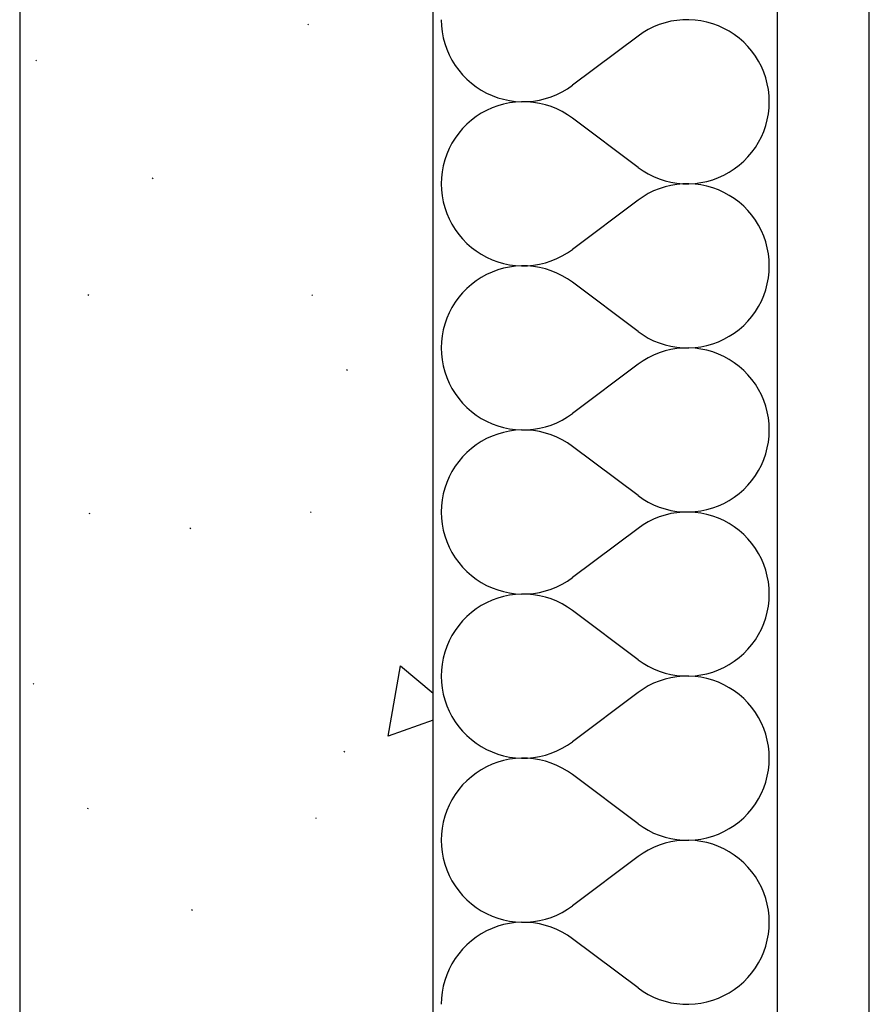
# Model space of a CAD drawing. Extents: x -18402 to 10376, y -5092 to 34139.
# Tile 50 of 78: x 3444 to 3481, y -2779 to -2736. Entities that reach past the tile are written whole.
import ezdxf

# ---------------------------------------------------------------- set-up
doc = ezdxf.new("R2010")
doc.units = 0
for name, color, linetype in [('0_XREF', 251, 'Continuous'), ('rdc_02$0$0._Étage_1_02-04 Mur.Construction', 251, 'Continuous'), ('rdc_02$0$0._Étage_1_A-AREA-____-OTLN.Modèle IFC', 251, 'Continuous')]:
    doc.layers.add(name, color=color, linetype=linetype)

# ---------------------------------------------------------------- blocks, each defined once
blk = doc.blocks.new('*X243', base_point=(-8045.97, -58706.23))
at = {"layer": 'rdc_02$0$0._Étage_1_02-04 Mur.Construction', "linetype": 'Continuous', "ltscale": 0.1}
for p, q in [((34618.57, -27357.14), (34618.67, -27359.78)), ((34713.53, -27359.29), (34711.08, -27360.28)), ((34716.04, -27358.48), (34713.53, -27359.29)), ((34718.6, -27357.86), (34716.04, -27358.48)), ((34721.2, -27357.43), (34718.6, -27357.86)), ((34723.82, -27357.19), (34721.2, -27357.43)), ((34726.46, -27357.15), (34723.82, -27357.19)), ((34729.09, -27357.3), (34726.46, -27357.15)), ((34731.7, -27357.65), (34729.09, -27357.3)), ((34734.28, -27358.19), (34731.7, -27357.65)), ((34736.81, -27358.91), (34734.28, -27358.19)), ((34739.29, -27359.82), (34736.81, -27358.91)), ((34618.67, -27359.78), (34618.96, -27362.4)), ((34618.96, -27362.4), (34619.44, -27364.99)), ((34706.45, -27362.78), (34704.29, -27364.29)), ((34708.72, -27361.44), (34706.45, -27362.78)), ((34711.08, -27360.28), (34708.72, -27361.44)), ((34741.69, -27360.91), (34739.29, -27359.82)), ((34744, -27362.18), (34741.69, -27360.91)), ((34746.21, -27363.61), (34744, -27362.18)), ((34748.31, -27365.2), (34746.21, -27363.61)), ((34619.44, -27364.99), (34620.12, -27367.53)), ((34620.12, -27367.53), (34620.98, -27370.03)), ((34704.29, -27364.29), (34675.71, -27385.71)), ((34750.29, -27366.94), (34748.31, -27365.2)), ((34752.13, -27368.83), (34750.29, -27366.94)), ((34620.98, -27370.03), (34622.02, -27372.45)), ((34753.83, -27370.84), (34752.13, -27368.83)), ((34755.38, -27372.97), (34753.83, -27370.84)), ((34622.02, -27372.45), (34623.23, -27374.79)), ((34623.23, -27374.79), (34624.62, -27377.03)), ((34756.77, -27375.21), (34755.38, -27372.97)), ((34757.98, -27377.55), (34756.77, -27375.21)), ((34624.62, -27377.03), (34626.17, -27379.16)), ((34626.17, -27379.16), (34627.87, -27381.17)), ((34759.02, -27379.97), (34757.98, -27377.55)), ((34759.88, -27382.47), (34759.02, -27379.97)), ((34627.87, -27381.17), (34629.71, -27383.06)), ((34629.71, -27383.06), (34631.69, -27384.8)), ((34631.69, -27384.8), (34633.79, -27386.39)), ((34760.56, -27385.01), (34759.88, -27382.47)), ((34761.04, -27387.6), (34760.56, -27385.01)), ((34633.79, -27386.39), (34636, -27387.82)), ((34636, -27387.82), (34638.31, -27389.09)), ((34638.31, -27389.09), (34640.71, -27390.18)), ((34668.92, -27389.72), (34671.28, -27388.56)), ((34671.28, -27388.56), (34673.55, -27387.22)), ((34673.55, -27387.22), (34675.71, -27385.71)), ((34761.33, -27390.22), (34761.04, -27387.6)), ((34640.71, -27390.18), (34643.19, -27391.09)), ((34643.19, -27391.09), (34645.72, -27391.81)), ((34645.72, -27391.81), (34648.3, -27392.35)), ((34648.3, -27393.36), (34645.72, -27393.9)), ((34648.3, -27392.35), (34650.91, -27392.7)), ((34650.91, -27393.02), (34648.3, -27393.36)), ((34650.91, -27392.7), (34653.54, -27392.85)), ((34653.54, -27392.86), (34650.91, -27393.02)), ((34653.54, -27392.85), (34656.18, -27392.81)), ((34656.18, -27392.91), (34653.54, -27392.86)), ((34656.18, -27392.81), (34658.8, -27392.57)), ((34658.8, -27393.14), (34656.18, -27392.91)), ((34658.8, -27392.57), (34661.4, -27392.14)), ((34661.4, -27393.57), (34658.8, -27393.14)), ((34661.4, -27392.14), (34663.96, -27391.52)), ((34663.96, -27394.19), (34661.4, -27393.57)), ((34663.96, -27391.52), (34666.47, -27390.71)), ((34666.47, -27390.71), (34668.92, -27389.72)), ((34761.43, -27392.86), (34761.33, -27390.22)), ((34761.33, -27395.49), (34761.43, -27392.86)), ((34636, -27397.89), (34633.79, -27399.32)), ((34638.31, -27396.63), (34636, -27397.89)), ((34640.71, -27395.54), (34638.31, -27396.63)), ((34643.19, -27394.63), (34640.71, -27395.54)), ((34645.72, -27393.9), (34643.19, -27394.63)), ((34666.47, -27395), (34663.96, -27394.19)), ((34668.92, -27395.99), (34666.47, -27395)), ((34671.28, -27397.16), (34668.92, -27395.99)), ((34673.55, -27398.5), (34671.28, -27397.16)), ((34761.04, -27398.11), (34761.33, -27395.49)), ((34631.69, -27400.92), (34629.71, -27402.66)), ((34633.79, -27399.32), (34631.69, -27400.92)), ((34675.71, -27400), (34673.55, -27398.5)), ((34704.29, -27421.43), (34675.71, -27400)), ((34759.88, -27403.25), (34760.56, -27400.7)), ((34760.56, -27400.7), (34761.04, -27398.11)), ((34626.17, -27406.55), (34624.62, -27408.69)), ((34627.87, -27404.54), (34626.17, -27406.55)), ((34629.71, -27402.66), (34627.87, -27404.54)), ((34757.98, -27408.16), (34759.02, -27405.74)), ((34759.02, -27405.74), (34759.88, -27403.25)), ((34623.23, -27410.93), (34622.02, -27413.27)), ((34624.62, -27408.69), (34623.23, -27410.93)), ((34755.38, -27412.74), (34756.77, -27410.5)), ((34756.77, -27410.5), (34757.98, -27408.16)), ((34622.02, -27413.27), (34620.98, -27415.69)), ((34752.13, -27416.89), (34753.83, -27414.87)), ((34753.83, -27414.87), (34755.38, -27412.74)), ((34620.12, -27418.18), (34619.44, -27420.73)), ((34620.98, -27415.69), (34620.12, -27418.18)), ((34748.31, -27420.51), (34750.29, -27418.77)), ((34750.29, -27418.77), (34752.13, -27416.89)), ((34618.96, -27423.32), (34618.67, -27425.94)), ((34619.44, -27420.73), (34618.96, -27423.32)), ((34704.29, -27421.43), (34706.45, -27422.93)), ((34706.45, -27422.93), (34708.72, -27424.27)), ((34741.69, -27424.8), (34744, -27423.54)), ((34744, -27423.54), (34746.21, -27422.1)), ((34746.21, -27422.1), (34748.31, -27420.51)), ((34618.67, -27425.94), (34618.57, -27428.57)), ((34708.72, -27424.27), (34711.08, -27425.44)), ((34711.08, -27425.44), (34713.53, -27426.43)), ((34713.53, -27426.43), (34716.04, -27427.23)), ((34716.04, -27427.23), (34718.6, -27427.85)), ((34718.6, -27427.85), (34721.2, -27428.28)), ((34729.09, -27428.41), (34731.7, -27428.07)), ((34731.7, -27428.07), (34734.28, -27427.53)), ((34734.28, -27427.53), (34736.81, -27426.8)), ((34736.81, -27426.8), (34739.29, -27425.89)), ((34739.29, -27425.89), (34741.69, -27424.8)), ((34618.57, -27428.57), (34618.67, -27431.21)), ((34618.67, -27431.21), (34618.96, -27433.82)), ((34711.08, -27431.71), (34708.72, -27432.87)), ((34713.53, -27430.72), (34711.08, -27431.71)), ((34716.04, -27429.91), (34713.53, -27430.72)), ((34718.6, -27429.29), (34716.04, -27429.91)), ((34721.2, -27428.86), (34718.6, -27429.29)), ((34721.2, -27428.28), (34723.82, -27428.52)), ((34723.82, -27428.62), (34721.2, -27428.86)), ((34723.82, -27428.52), (34726.46, -27428.56)), ((34726.46, -27428.58), (34723.82, -27428.62)), ((34726.46, -27428.56), (34729.09, -27428.41)), ((34729.09, -27428.73), (34726.46, -27428.58)), ((34731.7, -27429.08), (34729.09, -27428.73)), ((34734.28, -27429.61), (34731.7, -27429.08)), ((34736.81, -27430.34), (34734.28, -27429.61)), ((34739.29, -27431.25), (34736.81, -27430.34)), ((34741.69, -27432.34), (34739.29, -27431.25)), ((34744, -27433.61), (34741.69, -27432.34)), ((34618.96, -27433.82), (34619.44, -27436.42)), ((34619.44, -27436.42), (34620.12, -27438.96)), ((34704.29, -27435.71), (34675.71, -27457.14)), ((34706.45, -27434.21), (34704.29, -27435.71)), ((34708.72, -27432.87), (34706.45, -27434.21)), ((34746.21, -27435.04), (34744, -27433.61)), ((34748.31, -27436.63), (34746.21, -27435.04)), ((34750.29, -27438.37), (34748.31, -27436.63)), ((34620.12, -27438.96), (34620.98, -27441.45)), ((34752.13, -27440.25), (34750.29, -27438.37)), ((34753.83, -27442.27), (34752.13, -27440.25)), ((34620.98, -27441.45), (34622.02, -27443.88)), ((34622.02, -27443.88), (34623.23, -27446.21)), ((34755.38, -27444.4), (34753.83, -27442.27)), ((34756.77, -27446.64), (34755.38, -27444.4)), ((34623.23, -27446.21), (34624.62, -27448.46)), ((34624.62, -27448.46), (34626.17, -27450.59)), ((34757.98, -27448.98), (34756.77, -27446.64)), ((34759.02, -27451.4), (34757.98, -27448.98)), ((34626.17, -27450.59), (34627.87, -27452.6)), ((34627.87, -27452.6), (34629.71, -27454.49)), ((34759.88, -27453.89), (34759.02, -27451.4)), ((34629.71, -27454.49), (34631.69, -27456.23)), ((34631.69, -27456.23), (34633.79, -27457.82)), ((34633.79, -27457.82), (34636, -27459.25)), ((34673.55, -27458.65), (34675.71, -27457.14)), ((34760.56, -27456.44), (34759.88, -27453.89)), ((34761.04, -27459.03), (34760.56, -27456.44)), ((34636, -27459.25), (34638.31, -27460.52)), ((34638.31, -27460.52), (34640.71, -27461.61)), ((34640.71, -27461.61), (34643.19, -27462.52)), ((34663.96, -27462.95), (34666.47, -27462.14)), ((34666.47, -27462.14), (34668.92, -27461.15)), ((34668.92, -27461.15), (34671.28, -27459.98)), ((34671.28, -27459.98), (34673.55, -27458.65)), ((34761.33, -27461.65), (34761.04, -27459.03)), ((34761.43, -27464.29), (34761.33, -27461.65)), ((34643.19, -27466.05), (34640.71, -27466.97)), ((34643.19, -27462.52), (34645.72, -27463.24)), ((34645.72, -27465.33), (34643.19, -27466.05)), ((34645.72, -27463.24), (34648.3, -27463.78)), ((34648.3, -27464.79), (34645.72, -27465.33)), ((34648.3, -27463.78), (34650.91, -27464.13)), ((34650.91, -27464.45), (34648.3, -27464.79)), ((34650.91, -27464.13), (34653.54, -27464.28)), ((34653.54, -27464.29), (34650.91, -27464.45)), ((34653.54, -27464.28), (34656.18, -27464.24)), ((34656.18, -27464.34), (34653.54, -27464.29)), ((34656.18, -27464.24), (34658.8, -27464)), ((34658.8, -27464.57), (34656.18, -27464.34)), ((34658.8, -27464), (34661.4, -27463.57)), ((34661.4, -27465), (34658.8, -27464.57)), ((34661.4, -27463.57), (34663.96, -27462.95)), ((34663.96, -27465.62), (34661.4, -27465)), ((34666.47, -27466.43), (34663.96, -27465.62)), ((34668.92, -27467.42), (34666.47, -27466.43)), ((34761.33, -27466.92), (34761.43, -27464.29)), ((34633.79, -27470.75), (34631.69, -27472.34)), ((34636, -27469.32), (34633.79, -27470.75)), ((34638.31, -27468.06), (34636, -27469.32)), ((34640.71, -27466.97), (34638.31, -27468.06)), ((34671.28, -27468.59), (34668.92, -27467.42)), ((34673.55, -27469.93), (34671.28, -27468.59)), ((34675.71, -27471.43), (34673.55, -27469.93)), ((34760.56, -27472.13), (34761.04, -27469.54)), ((34761.04, -27469.54), (34761.33, -27466.92)), ((34629.71, -27474.09), (34627.87, -27475.97)), ((34631.69, -27472.34), (34629.71, -27474.09)), ((34704.29, -27492.86), (34675.71, -27471.43)), ((34759.02, -27477.17), (34759.88, -27474.68)), ((34759.88, -27474.68), (34760.56, -27472.13)), ((34626.17, -27477.98), (34624.62, -27480.12)), ((34627.87, -27475.97), (34626.17, -27477.98)), ((34757.98, -27479.59), (34759.02, -27477.17)), ((34623.23, -27482.36), (34622.02, -27484.7)), ((34624.62, -27480.12), (34623.23, -27482.36)), ((34755.38, -27484.17), (34756.77, -27481.93)), ((34756.77, -27481.93), (34757.98, -27479.59)), ((34620.98, -27487.12), (34620.12, -27489.61)), ((34622.02, -27484.7), (34620.98, -27487.12)), ((34752.13, -27488.32), (34753.83, -27486.3)), ((34753.83, -27486.3), (34755.38, -27484.17)), ((34619.44, -27492.16), (34618.96, -27494.75)), ((34620.12, -27489.61), (34619.44, -27492.16)), ((34746.21, -27493.53), (34748.31, -27491.94)), ((34748.31, -27491.94), (34750.29, -27490.2)), ((34750.29, -27490.2), (34752.13, -27488.32)), ((34618.96, -27494.75), (34618.67, -27497.37)), ((34704.29, -27492.86), (34706.45, -27494.36)), ((34706.45, -27494.36), (34708.72, -27495.7)), ((34708.72, -27495.7), (34711.08, -27496.87)), ((34739.29, -27497.32), (34741.69, -27496.23)), ((34741.69, -27496.23), (34744, -27494.96)), ((34744, -27494.96), (34746.21, -27493.53)), ((34618.67, -27497.37), (34618.57, -27500)), ((34618.57, -27500), (34618.67, -27502.63)), ((34711.08, -27496.87), (34713.53, -27497.86)), ((34713.53, -27497.86), (34716.04, -27498.66)), ((34716.04, -27498.66), (34718.6, -27499.28)), ((34718.6, -27500.72), (34716.04, -27501.34)), ((34718.6, -27499.28), (34721.2, -27499.71)), ((34721.2, -27500.29), (34718.6, -27500.72)), ((34721.2, -27499.71), (34723.82, -27499.95)), ((34723.82, -27500.05), (34721.2, -27500.29)), ((34723.82, -27499.95), (34726.46, -27499.99)), ((34726.46, -27500.01), (34723.82, -27500.05)), ((34726.46, -27499.99), (34729.09, -27499.84)), ((34729.09, -27500.16), (34726.46, -27500.01)), ((34729.09, -27499.84), (34731.7, -27499.49)), ((34731.7, -27500.51), (34729.09, -27500.16)), ((34731.7, -27499.49), (34734.28, -27498.96)), ((34734.28, -27501.04), (34731.7, -27500.51)), ((34734.28, -27498.96), (34736.81, -27498.23)), ((34736.81, -27498.23), (34739.29, -27497.32)), ((34618.67, -27502.63), (34618.96, -27505.25)), ((34708.72, -27504.3), (34706.45, -27505.64)), ((34711.08, -27503.13), (34708.72, -27504.3)), ((34713.53, -27502.14), (34711.08, -27503.13)), ((34716.04, -27501.34), (34713.53, -27502.14)), ((34736.81, -27501.77), (34734.28, -27501.04)), ((34739.29, -27502.68), (34736.81, -27501.77)), ((34741.69, -27503.77), (34739.29, -27502.68)), ((34744, -27505.04), (34741.69, -27503.77)), ((34746.21, -27506.47), (34744, -27505.04)), ((34618.96, -27505.25), (34619.44, -27507.84)), ((34619.44, -27507.84), (34620.12, -27510.39)), ((34704.29, -27507.14), (34675.71, -27528.57)), ((34706.45, -27505.64), (34704.29, -27507.14)), ((34748.31, -27508.06), (34746.21, -27506.47)), ((34750.29, -27509.8), (34748.31, -27508.06)), ((34620.12, -27510.39), (34620.98, -27512.88)), ((34620.98, -27512.88), (34622.02, -27515.3)), ((34752.13, -27511.68), (34750.29, -27509.8)), ((34753.83, -27513.7), (34752.13, -27511.68)), ((34755.38, -27515.83), (34753.83, -27513.7)), ((34622.02, -27515.3), (34623.23, -27517.64)), ((34623.23, -27517.64), (34624.62, -27519.88)), ((34756.77, -27518.07), (34755.38, -27515.83)), ((34757.98, -27520.41), (34756.77, -27518.07)), ((34624.62, -27519.88), (34626.17, -27522.02)), ((34626.17, -27522.02), (34627.87, -27524.03)), ((34759.02, -27522.83), (34757.98, -27520.41)), ((34627.87, -27524.03), (34629.71, -27525.91)), ((34629.71, -27525.91), (34631.69, -27527.66)), ((34759.88, -27525.32), (34759.02, -27522.83)), ((34760.56, -27527.87), (34759.88, -27525.32)), ((34631.69, -27527.66), (34633.79, -27529.25)), ((34633.79, -27529.25), (34636, -27530.68)), ((34636, -27530.68), (34638.31, -27531.94)), ((34671.28, -27531.41), (34673.55, -27530.07)), ((34673.55, -27530.07), (34675.71, -27528.57)), ((34761.04, -27530.46), (34760.56, -27527.87)), ((34761.33, -27533.08), (34761.04, -27530.46)), ((34638.31, -27531.94), (34640.71, -27533.03)), ((34640.71, -27533.03), (34643.19, -27533.95)), ((34643.19, -27533.95), (34645.72, -27534.67)), ((34645.72, -27534.67), (34648.3, -27535.21)), ((34648.3, -27535.21), (34650.91, -27535.55)), ((34658.8, -27535.43), (34661.4, -27535)), ((34661.4, -27535), (34663.96, -27534.38)), ((34663.96, -27534.38), (34666.47, -27533.57)), ((34666.47, -27533.57), (34668.92, -27532.58)), ((34668.92, -27532.58), (34671.28, -27531.41)), ((34761.43, -27535.71), (34761.33, -27533.08)), ((34638.31, -27539.48), (34636, -27540.75)), ((34640.71, -27538.39), (34638.31, -27539.48)), ((34643.19, -27537.48), (34640.71, -27538.39)), ((34645.72, -27536.76), (34643.19, -27537.48)), ((34648.3, -27536.22), (34645.72, -27536.76)), ((34650.91, -27535.87), (34648.3, -27536.22)), ((34650.91, -27535.55), (34653.54, -27535.71)), ((34653.54, -27535.72), (34650.91, -27535.87)), ((34653.54, -27535.71), (34656.18, -27535.66)), ((34656.18, -27535.76), (34653.54, -27535.72)), ((34656.18, -27535.66), (34658.8, -27535.43)), ((34658.8, -27536), (34656.18, -27535.76)), ((34661.4, -27536.43), (34658.8, -27536)), ((34663.96, -27537.05), (34661.4, -27536.43)), ((34666.47, -27537.86), (34663.96, -27537.05)), ((34668.92, -27538.85), (34666.47, -27537.86)), ((34671.28, -27540.02), (34668.92, -27538.85)), ((34761.04, -27540.97), (34761.33, -27538.35)), ((34761.33, -27538.35), (34761.43, -27535.71)), ((34631.69, -27543.77), (34629.71, -27545.51)), ((34633.79, -27542.18), (34631.69, -27543.77)), ((34636, -27540.75), (34633.79, -27542.18)), ((34673.55, -27541.35), (34671.28, -27540.02)), ((34675.71, -27542.86), (34673.55, -27541.35)), ((34704.29, -27564.29), (34675.71, -27542.86)), ((34759.88, -27546.11), (34760.56, -27543.56)), ((34760.56, -27543.56), (34761.04, -27540.97)), ((34627.87, -27547.4), (34626.17, -27549.41)), ((34629.71, -27545.51), (34627.87, -27547.4)), ((34759.02, -27548.6), (34759.88, -27546.11)), ((34624.62, -27551.54), (34623.23, -27553.79)), ((34626.17, -27549.41), (34624.62, -27551.54)), ((34756.77, -27553.36), (34757.98, -27551.02)), ((34757.98, -27551.02), (34759.02, -27548.6)), ((34622.02, -27556.12), (34620.98, -27558.55)), ((34623.23, -27553.79), (34622.02, -27556.12)), ((34753.83, -27557.73), (34755.38, -27555.6)), ((34755.38, -27555.6), (34756.77, -27553.36)), ((34620.98, -27558.55), (34620.12, -27561.04)), ((34750.29, -27561.63), (34752.13, -27559.75)), ((34752.13, -27559.75), (34753.83, -27557.73)), ((34619.44, -27563.58), (34618.96, -27566.18)), ((34620.12, -27561.04), (34619.44, -27563.58)), ((34704.29, -27564.29), (34706.45, -27565.79)), ((34744, -27566.39), (34746.21, -27564.96)), ((34746.21, -27564.96), (34748.31, -27563.37)), ((34748.31, -27563.37), (34750.29, -27561.63)), ((34618.67, -27568.79), (34618.57, -27571.43)), ((34618.96, -27566.18), (34618.67, -27568.79)), ((34706.45, -27565.79), (34708.72, -27567.13)), ((34708.72, -27567.13), (34711.08, -27568.29)), ((34711.08, -27568.29), (34713.53, -27569.28)), ((34713.53, -27569.28), (34716.04, -27570.09)), ((34736.81, -27569.66), (34739.29, -27568.75)), ((34739.29, -27568.75), (34741.69, -27567.66)), ((34741.69, -27567.66), (34744, -27566.39)), ((34618.57, -27571.43), (34618.67, -27574.06)), ((34713.53, -27573.57), (34711.08, -27574.56)), ((34716.04, -27572.77), (34713.53, -27573.57)), ((34716.04, -27570.09), (34718.6, -27570.71)), ((34718.6, -27572.15), (34716.04, -27572.77)), ((34718.6, -27570.71), (34721.2, -27571.14)), ((34721.2, -27571.72), (34718.6, -27572.15)), ((34721.2, -27571.14), (34723.82, -27571.38)), ((34723.82, -27571.48), (34721.2, -27571.72)), ((34723.82, -27571.38), (34726.46, -27571.42)), ((34726.46, -27571.44), (34723.82, -27571.48)), ((34726.46, -27571.42), (34729.09, -27571.27)), ((34729.09, -27571.59), (34726.46, -27571.44)), ((34729.09, -27571.27), (34731.7, -27570.92)), ((34731.7, -27571.93), (34729.09, -27571.59)), ((34731.7, -27570.92), (34734.28, -27570.39)), ((34734.28, -27572.47), (34731.7, -27571.93)), ((34734.28, -27570.39), (34736.81, -27569.66)), ((34736.81, -27573.2), (34734.28, -27572.47)), ((34739.29, -27574.11), (34736.81, -27573.2)), ((34618.67, -27574.06), (34618.96, -27576.68)), ((34618.96, -27576.68), (34619.44, -27579.27)), ((34706.45, -27577.07), (34704.29, -27578.57)), ((34708.72, -27575.73), (34706.45, -27577.07)), ((34711.08, -27574.56), (34708.72, -27575.73)), ((34741.69, -27575.2), (34739.29, -27574.11)), ((34744, -27576.46), (34741.69, -27575.2)), ((34746.21, -27577.9), (34744, -27576.46)), ((34748.31, -27579.49), (34746.21, -27577.9)), ((34619.44, -27579.27), (34620.12, -27581.82)), ((34620.12, -27581.82), (34620.98, -27584.31)), ((34704.29, -27578.57), (34675.71, -27600)), ((34750.29, -27581.23), (34748.31, -27579.49)), ((34752.13, -27583.11), (34750.29, -27581.23)), ((34620.98, -27584.31), (34622.02, -27586.73)), ((34753.83, -27585.13), (34752.13, -27583.11)), ((34755.38, -27587.26), (34753.83, -27585.13)), ((34622.02, -27586.73), (34623.23, -27589.07)), ((34623.23, -27589.07), (34624.62, -27591.31)), ((34756.77, -27589.5), (34755.38, -27587.26)), ((34757.98, -27591.84), (34756.77, -27589.5)), ((34624.62, -27591.31), (34626.17, -27593.45)), ((34626.17, -27593.45), (34627.87, -27595.46)), ((34759.02, -27594.26), (34757.98, -27591.84)), ((34759.88, -27596.75), (34759.02, -27594.26)), ((34627.87, -27595.46), (34629.71, -27597.34)), ((34629.71, -27597.34), (34631.69, -27599.08)), ((34631.69, -27599.08), (34633.79, -27600.68)), ((34760.56, -27599.3), (34759.88, -27596.75)), ((34761.04, -27601.89), (34760.56, -27599.3)), ((34633.79, -27600.68), (34636, -27602.11)), ((34636, -27602.11), (34638.31, -27603.37)), ((34638.31, -27603.37), (34640.71, -27604.46)), ((34668.92, -27604.01), (34671.28, -27602.84)), ((34671.28, -27602.84), (34673.55, -27601.5)), ((34673.55, -27601.5), (34675.71, -27600)), ((34761.33, -27604.51), (34761.04, -27601.89)), ((34640.71, -27604.46), (34643.19, -27605.37)), ((34643.19, -27605.37), (34645.72, -27606.1)), ((34645.72, -27606.1), (34648.3, -27606.64)), ((34648.3, -27607.65), (34645.72, -27608.19)), ((34648.3, -27606.64), (34650.91, -27606.98)), ((34650.91, -27607.3), (34648.3, -27607.65)), ((34650.91, -27606.98), (34653.54, -27607.14)), ((34653.54, -27607.15), (34650.91, -27607.3)), ((34653.54, -27607.14), (34656.18, -27607.09)), ((34656.18, -27607.19), (34653.54, -27607.15)), ((34656.18, -27607.09), (34658.8, -27606.86)), ((34658.8, -27607.43), (34656.18, -27607.19)), ((34658.8, -27606.86), (34661.4, -27606.43)), ((34661.4, -27607.86), (34658.8, -27607.43)), ((34661.4, -27606.43), (34663.96, -27605.81)), ((34663.96, -27608.48), (34661.4, -27607.86)), ((34663.96, -27605.81), (34666.47, -27605)), ((34666.47, -27605), (34668.92, -27604.01)), ((34761.43, -27607.14), (34761.33, -27604.51)), ((34761.33, -27609.78), (34761.43, -27607.14)), ((34636, -27612.18), (34633.79, -27613.61)), ((34638.31, -27610.91), (34636, -27612.18)), ((34640.71, -27609.82), (34638.31, -27610.91)), ((34643.19, -27608.91), (34640.71, -27609.82)), ((34645.72, -27608.19), (34643.19, -27608.91)), ((34666.47, -27609.29), (34663.96, -27608.48)), ((34668.92, -27610.28), (34666.47, -27609.29)), ((34671.28, -27611.44), (34668.92, -27610.28)), ((34673.55, -27612.78), (34671.28, -27611.44)), ((34761.04, -27612.4), (34761.33, -27609.78)), ((34631.69, -27615.2), (34629.71, -27616.94)), ((34633.79, -27613.61), (34631.69, -27615.2)), ((34675.71, -27614.29), (34673.55, -27612.78)), ((34704.29, -27635.71), (34675.71, -27614.29)), ((34759.88, -27617.53), (34760.56, -27614.99)), ((34760.56, -27614.99), (34761.04, -27612.4)), ((34626.17, -27620.84), (34624.62, -27622.97)), ((34627.87, -27618.83), (34626.17, -27620.84)), ((34629.71, -27616.94), (34627.87, -27618.83)), ((34757.98, -27622.45), (34759.02, -27620.03)), ((34759.02, -27620.03), (34759.88, -27617.53)), ((34623.23, -27625.21), (34622.02, -27627.55)), ((34624.62, -27622.97), (34623.23, -27625.21)), ((34755.38, -27627.03), (34756.77, -27624.79)), ((34756.77, -27624.79), (34757.98, -27622.45)), ((34622.02, -27627.55), (34620.98, -27629.97)), ((34752.13, -27631.17), (34753.83, -27629.16)), ((34753.83, -27629.16), (34755.38, -27627.03)), ((34620.12, -27632.47), (34619.44, -27635.01)), ((34620.98, -27629.97), (34620.12, -27632.47)), ((34748.31, -27634.8), (34750.29, -27633.06)), ((34750.29, -27633.06), (34752.13, -27631.17)), ((34618.96, -27637.6), (34618.67, -27640.22)), ((34619.44, -27635.01), (34618.96, -27637.6)), ((34704.29, -27635.71), (34706.45, -27637.22)), ((34706.45, -27637.22), (34708.72, -27638.56)), ((34741.69, -27639.09), (34744, -27637.82)), ((34744, -27637.82), (34746.21, -27636.39)), ((34746.21, -27636.39), (34748.31, -27634.8)), ((34618.67, -27640.22), (34618.57, -27642.86)), ((34708.72, -27638.56), (34711.08, -27639.72)), ((34711.08, -27639.72), (34713.53, -27640.71)), ((34713.53, -27640.71), (34716.04, -27641.52)), ((34716.04, -27641.52), (34718.6, -27642.14)), ((34718.6, -27642.14), (34721.2, -27642.57)), ((34729.09, -27642.7), (34731.7, -27642.35)), ((34731.7, -27642.35), (34734.28, -27641.81)), ((34734.28, -27641.81), (34736.81, -27641.09)), ((34736.81, -27641.09), (34739.29, -27640.18)), ((34739.29, -27640.18), (34741.69, -27639.09)), ((34618.57, -27642.86), (34618.67, -27645.49)), ((34618.67, -27645.49), (34618.96, -27648.11)), ((34711.08, -27645.99), (34708.72, -27647.16)), ((34713.53, -27645), (34711.08, -27645.99)), ((34716.04, -27644.19), (34713.53, -27645)), ((34718.6, -27643.57), (34716.04, -27644.19)), ((34721.2, -27643.14), (34718.6, -27643.57)), ((34721.2, -27642.57), (34723.82, -27642.81)), ((34723.82, -27642.91), (34721.2, -27643.14)), ((34723.82, -27642.81), (34726.46, -27642.85)), ((34726.46, -27642.86), (34723.82, -27642.91)), ((34726.46, -27642.85), (34729.09, -27642.7)), ((34729.09, -27643.02), (34726.46, -27642.86)), ((34731.7, -27643.36), (34729.09, -27643.02)), ((34734.28, -27643.9), (34731.7, -27643.36)), ((34736.81, -27644.63), (34734.28, -27643.9)), ((34739.29, -27645.54), (34736.81, -27644.63)), ((34741.69, -27646.63), (34739.29, -27645.54)), ((34744, -27647.89), (34741.69, -27646.63)), ((34618.96, -27648.11), (34619.44, -27650.7)), ((34619.44, -27650.7), (34620.12, -27653.25)), ((34704.29, -27650), (34675.71, -27671.43)), ((34706.45, -27648.5), (34704.29, -27650)), ((34708.72, -27647.16), (34706.45, -27648.5)), ((34746.21, -27649.32), (34744, -27647.89)), ((34748.31, -27650.92), (34746.21, -27649.32)), ((34750.29, -27652.66), (34748.31, -27650.92)), ((34620.12, -27653.25), (34620.98, -27655.74)), ((34752.13, -27654.54), (34750.29, -27652.66)), ((34753.83, -27656.55), (34752.13, -27654.54)), ((34620.98, -27655.74), (34622.02, -27658.16)), ((34622.02, -27658.16), (34623.23, -27660.5)), ((34755.38, -27658.69), (34753.83, -27656.55)), ((34756.77, -27660.93), (34755.38, -27658.69)), ((34623.23, -27660.5), (34624.62, -27662.74)), ((34624.62, -27662.74), (34626.17, -27664.87)), ((34757.98, -27663.27), (34756.77, -27660.93)), ((34759.02, -27665.69), (34757.98, -27663.27)), ((34626.17, -27664.87), (34627.87, -27666.89)), ((34627.87, -27666.89), (34629.71, -27668.77)), ((34759.88, -27668.18), (34759.02, -27665.69)), ((34629.71, -27668.77), (34631.69, -27670.51)), ((34631.69, -27670.51), (34633.79, -27672.1)), ((34633.79, -27672.1), (34636, -27673.54)), ((34673.55, -27672.93), (34675.71, -27671.43)), ((34760.56, -27670.73), (34759.88, -27668.18)), ((34761.04, -27673.32), (34760.56, -27670.73)), ((34636, -27673.54), (34638.31, -27674.8)), ((34638.31, -27674.8), (34640.71, -27675.89)), ((34640.71, -27675.89), (34643.19, -27676.8)), ((34663.96, -27677.23), (34666.47, -27676.43)), ((34666.47, -27676.43), (34668.92, -27675.44)), ((34668.92, -27675.44), (34671.28, -27674.27)), ((34671.28, -27674.27), (34673.55, -27672.93)), ((34761.33, -27675.94), (34761.04, -27673.32)), ((34761.43, -27678.57), (34761.33, -27675.94)), ((34643.19, -27680.34), (34640.71, -27681.25)), ((34643.19, -27676.8), (34645.72, -27677.53)), ((34645.72, -27679.61), (34643.19, -27680.34)), ((34645.72, -27677.53), (34648.3, -27678.07)), ((34648.3, -27679.08), (34645.72, -27679.61)), ((34648.3, -27678.07), (34650.91, -27678.41)), ((34650.91, -27678.73), (34648.3, -27679.08)), ((34650.91, -27678.41), (34653.54, -27678.56)), ((34653.54, -27678.58), (34650.91, -27678.73)), ((34653.54, -27678.56), (34656.18, -27678.52)), ((34656.18, -27678.62), (34653.54, -27678.58)), ((34656.18, -27678.52), (34658.8, -27678.28)), ((34658.8, -27678.86), (34656.18, -27678.62)), ((34658.8, -27678.28), (34661.4, -27677.85)), ((34661.4, -27679.29), (34658.8, -27678.86)), ((34661.4, -27677.85), (34663.96, -27677.23)), ((34663.96, -27679.91), (34661.4, -27679.29)), ((34666.47, -27680.72), (34663.96, -27679.91)), ((34668.92, -27681.71), (34666.47, -27680.72)), ((34761.33, -27681.21), (34761.43, -27678.57)), ((34633.79, -27685.04), (34631.69, -27686.63)), ((34636, -27683.61), (34633.79, -27685.04)), ((34638.31, -27682.34), (34636, -27683.61)), ((34640.71, -27681.25), (34638.31, -27682.34)), ((34671.28, -27682.87), (34668.92, -27681.71)), ((34673.55, -27684.21), (34671.28, -27682.87)), ((34675.71, -27685.71), (34673.55, -27684.21)), ((34760.56, -27686.42), (34761.04, -27683.82)), ((34761.04, -27683.82), (34761.33, -27681.21)), ((34629.71, -27688.37), (34627.87, -27690.25)), ((34631.69, -27686.63), (34629.71, -27688.37)), ((34704.29, -27707.14), (34675.71, -27685.71)), ((34759.02, -27691.45), (34759.88, -27688.96)), ((34759.88, -27688.96), (34760.56, -27686.42)), ((34626.17, -27692.27), (34624.62, -27694.4)), ((34627.87, -27690.25), (34626.17, -27692.27)), ((34757.98, -27693.88), (34759.02, -27691.45)), ((34623.23, -27696.64), (34622.02, -27698.98)), ((34624.62, -27694.4), (34623.23, -27696.64)), ((34755.38, -27698.46), (34756.77, -27696.21)), ((34756.77, -27696.21), (34757.98, -27693.88)), ((34620.98, -27701.4), (34620.12, -27703.89)), ((34622.02, -27698.98), (34620.98, -27701.4)), ((34752.13, -27702.6), (34753.83, -27700.59)), ((34753.83, -27700.59), (34755.38, -27698.46)), ((34619.44, -27706.44), (34618.96, -27709.03)), ((34620.12, -27703.89), (34619.44, -27706.44)), ((34746.21, -27707.82), (34748.31, -27706.23)), ((34748.31, -27706.23), (34750.29, -27704.49)), ((34750.29, -27704.49), (34752.13, -27702.6)), ((34618.96, -27709.03), (34618.67, -27711.65)), ((34704.29, -27707.14), (34706.45, -27708.65)), ((34706.45, -27708.65), (34708.72, -27709.98)), ((34708.72, -27709.98), (34711.08, -27711.15)), ((34739.29, -27711.61), (34741.69, -27710.52)), ((34741.69, -27710.52), (34744, -27709.25)), ((34744, -27709.25), (34746.21, -27707.82)), ((34618.67, -27711.65), (34618.57, -27714.29)), ((34618.57, -27714.29), (34618.67, -27716.92)), ((34711.08, -27711.15), (34713.53, -27712.14)), ((34713.53, -27712.14), (34716.04, -27712.95)), ((34716.04, -27712.95), (34718.6, -27713.57)), ((34718.6, -27715), (34716.04, -27715.62)), ((34718.6, -27713.57), (34721.2, -27714)), ((34721.2, -27714.57), (34718.6, -27715)), ((34721.2, -27714), (34723.82, -27714.24)), ((34723.82, -27714.34), (34721.2, -27714.57)), ((34723.82, -27714.24), (34726.46, -27714.28)), ((34726.46, -27714.29), (34723.82, -27714.34)), ((34726.46, -27714.28), (34729.09, -27714.13)), ((34729.09, -27714.45), (34726.46, -27714.29)), ((34729.09, -27714.13), (34731.7, -27713.78)), ((34731.7, -27714.79), (34729.09, -27714.45)), ((34731.7, -27713.78), (34734.28, -27713.24)), ((34734.28, -27715.33), (34731.7, -27714.79)), ((34734.28, -27713.24), (34736.81, -27712.52)), ((34736.81, -27712.52), (34739.29, -27711.61)), ((34618.67, -27716.92), (34618.96, -27719.54)), ((34708.72, -27718.59), (34706.45, -27719.93)), ((34711.08, -27717.42), (34708.72, -27718.59)), ((34713.53, -27716.43), (34711.08, -27717.42)), ((34716.04, -27715.62), (34713.53, -27716.43)), ((34736.81, -27716.05), (34734.28, -27715.33)), ((34739.29, -27716.97), (34736.81, -27716.05)), ((34741.69, -27718.06), (34739.29, -27716.97)), ((34744, -27719.32), (34741.69, -27718.06)), ((34746.21, -27720.75), (34744, -27719.32)), ((34618.96, -27719.54), (34619.44, -27722.13)), ((34619.44, -27722.13), (34620.12, -27724.68)), ((34704.29, -27721.43), (34675.71, -27742.86)), ((34706.45, -27719.93), (34704.29, -27721.43)), ((34748.31, -27722.34), (34746.21, -27720.75)), ((34750.29, -27724.09), (34748.31, -27722.34)), ((34620.12, -27724.68), (34620.98, -27727.17)), ((34620.98, -27727.17), (34622.02, -27729.59)), ((34752.13, -27725.97), (34750.29, -27724.09)), ((34753.83, -27727.98), (34752.13, -27725.97)), ((34755.38, -27730.12), (34753.83, -27727.98)), ((34622.02, -27729.59), (34623.23, -27731.93)), ((34623.23, -27731.93), (34624.62, -27734.17)), ((34756.77, -27732.36), (34755.38, -27730.12)), ((34757.98, -27734.7), (34756.77, -27732.36)), ((34624.62, -27734.17), (34626.17, -27736.3)), ((34626.17, -27736.3), (34627.87, -27738.32)), ((34759.02, -27737.12), (34757.98, -27734.7)), ((34627.87, -27738.32), (34629.71, -27740.2)), ((34629.71, -27740.2), (34631.69, -27741.94)), ((34759.88, -27739.61), (34759.02, -27737.12)), ((34760.56, -27742.16), (34759.88, -27739.61)), ((34631.69, -27741.94), (34633.79, -27743.53)), ((34633.79, -27743.53), (34636, -27744.96)), ((34636, -27744.96), (34638.31, -27746.23)), ((34671.28, -27745.7), (34673.55, -27744.36)), ((34673.55, -27744.36), (34675.71, -27742.86)), ((34761.04, -27744.75), (34760.56, -27742.16)), ((34761.33, -27747.37), (34761.04, -27744.75)), ((34638.31, -27746.23), (34640.71, -27747.32)), ((34640.71, -27747.32), (34643.19, -27748.23)), ((34643.19, -27748.23), (34645.72, -27748.96)), ((34645.72, -27748.96), (34648.3, -27749.49)), ((34648.3, -27749.49), (34650.91, -27749.84)), ((34658.8, -27749.71), (34661.4, -27749.28)), ((34661.4, -27749.28), (34663.96, -27748.66)), ((34663.96, -27748.66), (34666.47, -27747.86)), ((34666.47, -27747.86), (34668.92, -27746.87)), ((34668.92, -27746.87), (34671.28, -27745.7)), ((34761.43, -27750), (34761.33, -27747.37)), ((34638.31, -27753.77), (34636, -27755.04)), ((34640.71, -27752.68), (34638.31, -27753.77)), ((34643.19, -27751.77), (34640.71, -27752.68)), ((34645.72, -27751.04), (34643.19, -27751.77)), ((34648.3, -27750.51), (34645.72, -27751.04)), ((34650.91, -27750.16), (34648.3, -27750.51)), ((34650.91, -27749.84), (34653.54, -27749.99)), ((34653.54, -27750.01), (34650.91, -27750.16)), ((34653.54, -27749.99), (34656.18, -27749.95)), ((34656.18, -27750.05), (34653.54, -27750.01)), ((34656.18, -27749.95), (34658.8, -27749.71)), ((34658.8, -27750.29), (34656.18, -27750.05)), ((34661.4, -27750.72), (34658.8, -27750.29)), ((34663.96, -27751.34), (34661.4, -27750.72)), ((34666.47, -27752.14), (34663.96, -27751.34)), ((34668.92, -27753.13), (34666.47, -27752.14)), ((34671.28, -27754.3), (34668.92, -27753.13)), ((34761.04, -27755.25), (34761.33, -27752.63)), ((34761.33, -27752.63), (34761.43, -27750)), ((34631.69, -27758.06), (34629.71, -27759.8)), ((34633.79, -27756.47), (34631.69, -27758.06)), ((34636, -27755.04), (34633.79, -27756.47)), ((34673.55, -27755.64), (34671.28, -27754.3)), ((34675.71, -27757.14), (34673.55, -27755.64)), ((34704.29, -27778.57), (34675.71, -27757.14)), ((34759.88, -27760.39), (34760.56, -27757.84)), ((34760.56, -27757.84), (34761.04, -27755.25)), ((34627.87, -27761.68), (34626.17, -27763.7)), ((34629.71, -27759.8), (34627.87, -27761.68)), ((34759.02, -27762.88), (34759.88, -27760.39)), ((34624.62, -27765.83), (34623.23, -27768.07)), ((34626.17, -27763.7), (34624.62, -27765.83)), ((34756.77, -27767.64), (34757.98, -27765.3)), ((34757.98, -27765.3), (34759.02, -27762.88)), ((34622.02, -27770.41), (34620.98, -27772.83)), ((34623.23, -27768.07), (34622.02, -27770.41)), ((34753.83, -27772.02), (34755.38, -27769.88)), ((34755.38, -27769.88), (34756.77, -27767.64)), ((34620.98, -27772.83), (34620.12, -27775.32)), ((34750.29, -27775.91), (34752.13, -27774.03)), ((34752.13, -27774.03), (34753.83, -27772.02)), ((34619.44, -27777.87), (34618.96, -27780.46)), ((34620.12, -27775.32), (34619.44, -27777.87)), ((34704.29, -27778.57), (34706.45, -27780.07)), ((34744, -27780.68), (34746.21, -27779.25)), ((34746.21, -27779.25), (34748.31, -27777.66)), ((34748.31, -27777.66), (34750.29, -27775.91)), ((34618.67, -27783.08), (34618.57, -27785.71)), ((34618.96, -27780.46), (34618.67, -27783.08)), ((34706.45, -27780.07), (34708.72, -27781.41)), ((34708.72, -27781.41), (34711.08, -27782.58)), ((34711.08, -27782.58), (34713.53, -27783.57)), ((34713.53, -27783.57), (34716.04, -27784.38)), ((34736.81, -27783.95), (34739.29, -27783.03)), ((34739.29, -27783.03), (34741.69, -27781.94)), ((34741.69, -27781.94), (34744, -27780.68)), ((34716.04, -27784.38), (34718.6, -27785)), ((34718.6, -27785), (34721.2, -27785.43)), ((34721.2, -27785.43), (34723.82, -27785.66)), ((34723.82, -27785.66), (34726.46, -27785.71)), ((34726.46, -27785.71), (34729.09, -27785.55)), ((34729.09, -27785.55), (34731.7, -27785.21)), ((34731.7, -27785.21), (34734.28, -27784.67)), ((34734.28, -27784.67), (34736.81, -27783.95))]:
    blk.add_line(p, q, dxfattribs=at)
blk = doc.blocks.new('*X245', base_point=(-8045.97, -58706.23))
at = {"layer": 'rdc_02$0$0._Étage_1_02-04 Mur.Construction', "linetype": 'Continuous', "ltscale": 0.1}
for p, q in [((34560.83, -27359.43), (34560.44, -27359.15)), ((34442.37, -27375.09), (34441.98, -27374.81)), ((34493.13, -27426.43), (34492.74, -27426.15)), ((34465.13, -27477.19), (34464.74, -27476.91)), ((34562.56, -27477.19), (34562.17, -27476.91)), ((34577.73, -27509.86), (34577.34, -27509.58)), ((34465.71, -27572.28), (34465.32, -27572.01)), ((34561.98, -27571.7), (34561.58, -27571.42)), ((34509.47, -27578.7), (34509.08, -27578.42)), ((34595.44, -27669.07), (34600.82, -27638.38)), ((34600.82, -27638.38), (34615, -27650.28)), ((34441.21, -27646.38), (34440.82, -27646.1)), ((34615, -27662.01), (34595.44, -27669.07)), ((34576.53, -27676.02), (34576.14, -27675.74)), ((34464.97, -27700.7), (34464.58, -27700.42)), ((34564.33, -27704.9), (34563.94, -27704.62)), ((34510.27, -27744.87), (34509.88, -27744.6))]:
    blk.add_line(p, q, dxfattribs=at)
blk = doc.blocks.new('rdc_02')
at = {"layer": 'rdc_02$0$0._Étage_1_02-04 Mur.Construction', "linetype": 'Continuous', "ltscale": 0.1}
for p, q in [((3461.5, -2904.969), (3461.5, -2649.6)), ((3476.5, -2922.969), (3476.5, -2649.6))]:
    blk.add_line(p, q, dxfattribs=at)
at = {"layer": 'rdc_02$0$0._Étage_1_02-04 Mur.Construction', "linetype": 'Continuous', "ltscale": 0.1, "flags": 128}
for points in [[(3443.5, -2649.6), (3443.5, -2904.969)], [(3480.5, -2937.969), (3480.5, -2649.6)]]:
    blk.add_lwpolyline(points, dxfattribs=at)
at = {"layer": 'rdc_02$0$0._Étage_1_A-AREA-____-OTLN.Modèle IFC', "linetype": 'Continuous', "ltscale": 0.1, "xscale": 0.1, "yscale": 0.1, "zscale": 0.1}
for name in ['*X243', '*X245']:
    blk.add_blockref(name, (-804.597, -5870.623), dxfattribs=at)

msp = doc.modelspace()

# ---------------------------------------------------------------- block references
at = {"layer": '0_XREF'}
msp.add_blockref('rdc_02', (0, 0), dxfattribs=at)

doc.saveas('drawing.dxf')
